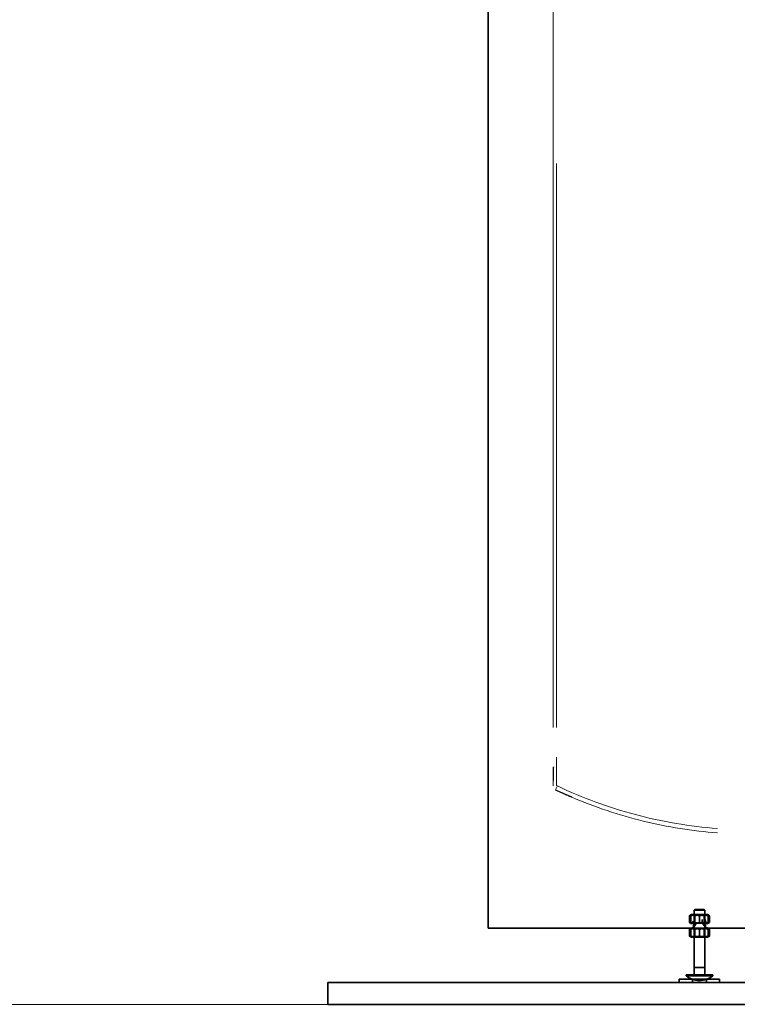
# Model space of a CAD drawing. Header units: millimetres. Extents: x -1254123 to -427507, y -785337 to -378997.
# Tile 3 of 33: x -642047 to -641151, y -406613 to -405383. Entities that reach past the tile are written whole.
import ezdxf

# ---------------------------------------------------------------- set-up
doc = ezdxf.new("R2010")
doc.units = ezdxf.units.MM
doc.header["$LTSCALE"] = 300
doc.linetypes.add('DASHED', pattern=[0.75, 0.5, -0.25])
doc.layers.get('0').update_dxf_attribs({"lineweight": 9})
doc.layers.add('Skrytá (ISO)', color=7, linetype='DASHED', lineweight=20)
doc.layers.add('Viditelná (ISO)', color=7, linetype='Continuous', lineweight=35)

msp = doc.modelspace()

# ---------------------------------------------------------------- linework, layer by layer
msp.add_lwpolyline([(-648333.6, -406612.6), (-634608, -406612.6), (-634608, -402638.9)])
at = {"layer": 'Skrytá (ISO)', "color": 7, "ltscale": 31.442379}
msp.add_line((-641380.5, -404181.6), (-641380.5, -405562.6), dxfattribs=at)
at = {"layer": 'Skrytá (ISO)', "color": 7, "ltscale": 26.613878}
for p, q in [((-641380.5, -405562.6), (-641380.5, -406267.1)), ((-641376.4, -405562.6), (-641376.4, -406267.1))]:
    msp.add_line(p, q, dxfattribs=at)
at = {"layer": 'Skrytá (ISO)', "color": 7, "ltscale": 4.288155}
msp.add_line((-641376.4, -406303.8), (-641376.4, -406339.9), dxfattribs=at)
at = {"layer": 'Skrytá (ISO)', "color": 7, "ltscale": 1.90546}
msp.add_line((-641380.5, -406316.5), (-641380.5, -406332.5), dxfattribs=at)
at = {"layer": 'Skrytá (ISO)', "color": 7, "ltscale": 0.016082}
for p, q in [((-641380.5, -406332.5), (-641380.3, -406332.5)), ((-641380.5, -406333.1), (-641380.3, -406333.1))]:
    msp.add_line(p, q, dxfattribs=at)
at = {"layer": 'Skrytá (ISO)', "color": 7, "ltscale": 0.809005}
msp.add_line((-641380.5, -406333.1), (-641380.5, -406339.9), dxfattribs=at)
at = {"layer": 'Skrytá (ISO)', "color": 7, "ltscale": 0.068555}
msp.add_line((-641380.3, -406333.1), (-641380.3, -406332.5), dxfattribs=at)
at = {"layer": 'Skrytá (ISO)', "color": 7, "ltscale": 0.647184}
msp.add_line((-641375.4, -406339.9), (-641377.7, -406344.8), dxfattribs=at)
at = {"layer": 'Skrytá (ISO)', "color": 7, "ltscale": 0.017707}
msp.add_line((-641370.9, -406348), (-641370.9, -406347.8), dxfattribs=at)
at = {"layer": 'Skrytá (ISO)', "color": 7, "ltscale": 0.017698}
msp.add_line((-641370.4, -406348.2), (-641370.4, -406348.1), dxfattribs=at)
at = {"layer": 'Skrytá (ISO)', "color": 7, "ltscale": 0.01751}
msp.add_line((-641357.7, -406353.8), (-641357.7, -406353.6), dxfattribs=at)
at = {"layer": 'Skrytá (ISO)', "color": 7, "ltscale": 1.500936}
msp.add_line((-641357.7, -406353.8), (-641357.7, -406353.8), dxfattribs=at)
at = {"layer": 'Skrytá (ISO)', "color": 7, "ltscale": 0.017505}
msp.add_line((-641357.3, -406353.9), (-641357.3, -406353.8), dxfattribs=at)
at = {"layer": 'Skrytá (ISO)', "color": 7, "ltscale": 1.618144}
msp.add_line((-641357.3, -406354), (-641357.3, -406353.9), dxfattribs=at)
at = {"layer": 'Skrytá (ISO)', "color": 7, "ltscale": 2.395664, "flags": 128}
msp.add_lwpolyline([(-641357.3, -406353.8), (-641357.9, -406353.5), (-641358.5, -406353.3), (-641359, -406353.1), (-641359.6, -406352.8), (-641360.2, -406352.6), (-641360.8, -406352.3), (-641361.3, -406352.1), (-641361.9, -406351.8), (-641362.5, -406351.6), (-641363, -406351.3), (-641363.6, -406351.1), (-641364.2, -406350.9), (-641364.7, -406350.6), (-641365.3, -406350.4), (-641365.9, -406350.1), (-641366.4, -406349.9), (-641367, -406349.6), (-641367.6, -406349.3), (-641368.1, -406349.1), (-641368.7, -406348.8), (-641369.2, -406348.6), (-641369.8, -406348.3), (-641370.4, -406348.1), (-641370.9, -406347.8)], dxfattribs=at)
at = {"layer": 'Skrytá (ISO)', "color": 7, "ltscale": 2.395605, "flags": 128}
msp.add_lwpolyline([(-641357.3, -406353.9), (-641357.9, -406353.7), (-641358.5, -406353.4), (-641359, -406353.2), (-641359.6, -406353), (-641360.2, -406352.7), (-641360.8, -406352.5), (-641361.3, -406352.2), (-641361.9, -406352), (-641362.5, -406351.7), (-641363, -406351.5), (-641363.6, -406351.2), (-641364.2, -406351), (-641364.7, -406350.8), (-641365.3, -406350.5), (-641365.9, -406350.3), (-641366.4, -406350), (-641367, -406349.8), (-641367.6, -406349.5), (-641368.1, -406349.2), (-641368.7, -406349), (-641369.2, -406348.7), (-641369.8, -406348.5), (-641370.4, -406348.2), (-641370.9, -406348)], dxfattribs=at)
at = {"layer": 'Skrytá (ISO)', "color": 7, "ltscale": 2.22223, "flags": 128}
msp.add_lwpolyline([(-641370.4, -406348.1), (-641369.8, -406348.3), (-641369.3, -406348.6), (-641368.8, -406348.8), (-641368.3, -406349), (-641367.7, -406349.3), (-641367.2, -406349.5), (-641366.7, -406349.7), (-641366.2, -406350), (-641365.6, -406350.2), (-641365.1, -406350.4), (-641364.6, -406350.7), (-641364.1, -406350.9), (-641363.5, -406351.1), (-641363, -406351.4), (-641362.5, -406351.6), (-641362, -406351.8), (-641361.4, -406352), (-641360.9, -406352.3), (-641360.4, -406352.5), (-641359.9, -406352.7), (-641359.3, -406352.9), (-641358.8, -406353.2), (-641358.3, -406353.4), (-641357.7, -406353.6)], dxfattribs=at)
at = {"layer": 'Skrytá (ISO)', "color": 7, "ltscale": 2.222175, "flags": 128}
msp.add_lwpolyline([(-641370.4, -406348.2), (-641369.8, -406348.5), (-641369.3, -406348.7), (-641368.8, -406348.9), (-641368.3, -406349.2), (-641367.7, -406349.4), (-641367.2, -406349.6), (-641366.7, -406349.9), (-641366.2, -406350.1), (-641365.6, -406350.3), (-641365.1, -406350.6), (-641364.6, -406350.8), (-641364.1, -406351), (-641363.5, -406351.3), (-641363, -406351.5), (-641362.5, -406351.7), (-641362, -406352), (-641361.4, -406352.2), (-641360.9, -406352.4), (-641360.4, -406352.6), (-641359.9, -406352.9), (-641359.3, -406353.1), (-641358.8, -406353.3), (-641358.3, -406353.5), (-641357.7, -406353.8)], dxfattribs=at)
at = {"layer": 'Skrytá (ISO)', "color": 7, "ltscale": 2.860758}
for radius, start in [(534.5, 178.1773), (534.3, 178.1768)]:
    msp.add_arc((-640846, -406333.1), radius, start, 180, dxfattribs=at)
at = {"layer": 'Skrytá (ISO)', "color": 7, "ltscale": 2.694971}
for radius, start in [(534.5, 178.2829), (534.3, 178.2825)]:
    msp.add_arc((-640846, -406332.5), radius, start, 180, dxfattribs=at)
at = {"layer": 'Skrytá (ISO)', "color": 7, "ltscale": 0.892933}
msp.add_arc((-641132.6, -405828.9), 571.2, 244.5853, 245.3382, dxfattribs=at)
at = {"layer": 'Skrytá (ISO)', "color": 7, "ltscale": 31.442379}
msp.add_arc((-641132.6, -405828.9), 565.8, 244.5853, 265.6573, dxfattribs=at)
at = {"layer": 'Skrytá (ISO)', "color": 7, "ltscale": 0.07543}
msp.add_arc((-641132.6, -405828.9), 571.1, 245.3319, 245.3956, dxfattribs=at)
at = {"layer": 'Skrytá (ISO)', "color": 7, "ltscale": 1.641802}
msp.add_arc((-641132.6, -405828.9), 571.2, 245.4018, 246.786, dxfattribs=at)
at = {"layer": 'Skrytá (ISO)', "color": 7, "ltscale": 0.052716}
msp.add_arc((-641132.6, -405828.9), 571.1, 246.7801, 246.8247, dxfattribs=at)
at = {"layer": 'Skrytá (ISO)', "color": 7, "ltscale": 28.424774}
msp.add_arc((-641132.6, -405828.9), 571.2, 246.8305, 265.6988, dxfattribs=at)
at = {"layer": 'Viditelná (ISO)'}
for p, q in [((-641462.1, -403931.4), (-641462.1, -406498)), ((-641462.1, -406517.4), (-641462.1, -406498)), ((-641203.6, -406494), (-641204.7, -406495.2)), ((-641204.7, -406495.2), (-641191.1, -406495.2)), ((-641204.7, -406528.8), (-641204.7, -406495.2)), ((-641192.2, -406494), (-641203.6, -406494)), ((-641192.2, -406494), (-641191.1, -406495.2)), ((-641191.1, -406528.8), (-641191.1, -406495.2)), ((-641208.8, -406501), (-641210.5, -406502)), ((-641210.5, -406502), (-641210.5, -406510.4)), ((-641208.8, -406511.4), (-641210.5, -406510.4)), ((-641207.9, -406500.5), (-641208.8, -406501)), ((-641208.8, -406501), (-641208.8, -406502)), ((-641208.8, -406502), (-641208.8, -406510.4)), ((-641208.8, -406510.4), (-641208.8, -406511.4)), ((-641207.9, -406511.9), (-641208.8, -406511.4)), ((-641207.9, -406500.5), (-641188, -406500.5)), ((-641203.6, -406501.1), (-641204.7, -406500.5)), ((-641203.6, -406511.3), (-641204.7, -406511.9)), ((-641204.2, -406502), (-641204.2, -406510.4)), ((-641192.2, -406501.1), (-641203.6, -406501.1)), ((-641203.6, -406501.1), (-641203.6, -406511.3)), ((-641203.6, -406511.3), (-641192.2, -406511.3)), ((-641197.9, -406502), (-641197.9, -406510.4)), ((-641192.2, -406501.1), (-641191.1, -406500.5)), ((-641192.2, -406501.1), (-641192.2, -406511.3)), ((-641192.2, -406511.3), (-641191.1, -406511.9)), ((-641191.7, -406502), (-641191.7, -406510.4)), ((-641188, -406500.5), (-641187.1, -406501)), ((-641188, -406511.9), (-641187.1, -406511.4)), ((-641187.1, -406501), (-641185.4, -406502)), ((-641187.1, -406502), (-641187.1, -406501)), ((-641187.1, -406502), (-641187.1, -406510.4)), ((-641187.1, -406511.4), (-641185.4, -406510.4)), ((-641187.1, -406511.4), (-641187.1, -406510.4)), ((-641185.4, -406502), (-641185.4, -406510.4)), ((-640229.9, -406517.4), (-641462.1, -406517.4)), ((-641208.8, -406517.9), (-641210.5, -406518.9)), ((-641210.5, -406518.9), (-641210.5, -406527.3)), ((-641207.9, -406517.4), (-641208.8, -406517.9)), ((-641208.8, -406517.9), (-641208.8, -406518.9)), ((-641208.8, -406518.9), (-641208.8, -406527.3)), ((-641205.4, -406511.9), (-641205.4, -406517.4)), ((-641203.6, -406518), (-641204.7, -406517.4)), ((-641204.2, -406518.9), (-641204.2, -406527.3)), ((-641192.2, -406518), (-641203.6, -406518)), ((-641203.6, -406518), (-641203.6, -406528.1)), ((-641197.9, -406518.9), (-641197.9, -406527.3)), ((-641192.2, -406518), (-641191.1, -406517.4)), ((-641192.2, -406518), (-641192.2, -406528.1)), ((-641191.7, -406518.9), (-641191.7, -406527.3)), ((-641190.5, -406511.9), (-641190.5, -406517.4)), ((-641188, -406517.4), (-641187.1, -406517.9)), ((-641187.1, -406517.9), (-641185.4, -406518.9)), ((-641187.1, -406518.9), (-641187.1, -406517.9)), ((-641187.1, -406518.9), (-641187.1, -406527.3)), ((-641185.4, -406518.9), (-641185.4, -406527.3)), ((-641208.8, -406528.2), (-641210.5, -406527.3)), ((-641208.8, -406527.3), (-641208.8, -406528.2)), ((-641207.9, -406528.8), (-641208.8, -406528.2)), ((-641188, -406528.8), (-641207.9, -406528.8)), ((-641203.6, -406528.1), (-641204.7, -406528.8)), ((-641204.7, -406566.6), (-641204.7, -406528.8)), ((-641203.6, -406528.1), (-641192.2, -406528.1)), ((-641192.2, -406528.1), (-641191.1, -406528.8)), ((-641191.1, -406566.6), (-641191.1, -406528.8)), ((-641188, -406528.8), (-641187.1, -406528.2)), ((-641187.1, -406528.2), (-641185.4, -406527.3)), ((-641187.1, -406528.2), (-641187.1, -406527.3)), ((-641204.7, -406566.6), (-641197.9, -406566.6)), ((-641204.7, -406575.6), (-641204.7, -406566.6)), ((-641197.9, -406566.6), (-641191.1, -406566.6)), ((-641191.1, -406575.6), (-641191.1, -406566.6)), ((-641662, -406585.4), (-640030, -406585.4)), ((-641662, -406585.4), (-640030, -406585.4)), ((-641662, -406612.6), (-641662, -406585.4)), ((-641172.8, -406581.3), (-641223.1, -406581.3)), ((-641223.1, -406585.4), (-641223.1, -406581.3)), ((-641214.7, -406575.6), (-641181.2, -406575.6)), ((-641214.7, -406576.8), (-641214.7, -406575.6)), ((-641214.7, -406576.8), (-641181.2, -406576.8)), ((-641206.8, -406585.4), (-641206.8, -406581.3)), ((-641189.1, -406585.4), (-641189.1, -406581.3)), ((-641181.2, -406576.8), (-641181.2, -406575.6)), ((-641172.8, -406585.4), (-641172.8, -406581.3)), ((-640030, -406612.6), (-641662, -406612.6)), ((-640030, -406612.6), (-641662, -406612.6))]:
    msp.add_line(p, q, dxfattribs=at)
at = {"layer": 'Viditelná (ISO)', "flags": 128}
for points in [[(-641210.5, -406502), (-641210.2, -406501.8), (-641209.9, -406501.7), (-641209.6, -406501.6), (-641209.4, -406501.5), (-641209.1, -406501.4), (-641208.8, -406501.3), (-641208.6, -406501.2), (-641208.3, -406501.1), (-641208.1, -406501.1), (-641207.8, -406501.1), (-641207.6, -406501), (-641207.4, -406501), (-641207.1, -406501), (-641206.9, -406501.1), (-641206.6, -406501.1), (-641206.4, -406501.1), (-641206.1, -406501.2), (-641205.9, -406501.3), (-641205.6, -406501.4), (-641205.4, -406501.5), (-641205.1, -406501.6), (-641204.8, -406501.7), (-641204.5, -406501.8), (-641204.2, -406502)], [(-641204.2, -406510.4), (-641204.5, -406510.6), (-641204.8, -406510.7), (-641205.1, -406510.8), (-641205.4, -406511), (-641205.6, -406511), (-641205.9, -406511.1), (-641206.1, -406511.2), (-641206.4, -406511.3), (-641206.6, -406511.3), (-641206.9, -406511.3), (-641207.1, -406511.4), (-641207.4, -406511.4), (-641207.6, -406511.4), (-641207.8, -406511.3), (-641208.1, -406511.3), (-641208.3, -406511.3), (-641208.6, -406511.2), (-641208.8, -406511.1), (-641209.1, -406511), (-641209.4, -406511), (-641209.6, -406510.8), (-641209.9, -406510.7), (-641210.2, -406510.6), (-641210.5, -406510.4)], [(-641208.8, -406502), (-641208.3, -406501.8), (-641207.8, -406501.7), (-641207.3, -406501.6), (-641206.9, -406501.5), (-641206.4, -406501.4), (-641206, -406501.3), (-641205.5, -406501.2), (-641205.1, -406501.1), (-641204.6, -406501.1), (-641204.2, -406501.1), (-641203.8, -406501), (-641203.4, -406501), (-641203, -406501), (-641202.5, -406501.1), (-641202.1, -406501.1), (-641201.7, -406501.1), (-641201.2, -406501.2), (-641200.8, -406501.3), (-641200.4, -406501.4), (-641199.9, -406501.5), (-641199.4, -406501.6), (-641199, -406501.7), (-641198.5, -406501.8), (-641197.9, -406502)], [(-641197.9, -406510.4), (-641198.5, -406510.6), (-641199, -406510.7), (-641199.4, -406510.8), (-641199.9, -406511), (-641200.4, -406511), (-641200.8, -406511.1), (-641201.2, -406511.2), (-641201.7, -406511.3), (-641202.1, -406511.3), (-641202.5, -406511.3), (-641203, -406511.4), (-641203.4, -406511.4), (-641203.8, -406511.4), (-641204.2, -406511.3), (-641204.6, -406511.3), (-641205.1, -406511.3), (-641205.5, -406511.2), (-641206, -406511.1), (-641206.4, -406511), (-641206.9, -406511), (-641207.3, -406510.8), (-641207.8, -406510.7), (-641208.3, -406510.6), (-641208.8, -406510.4)], [(-641204.2, -406502), (-641203.6, -406501.8), (-641203.1, -406501.7), (-641202.5, -406501.6), (-641202, -406501.5), (-641201.4, -406501.4), (-641200.9, -406501.3), (-641200.4, -406501.2), (-641199.9, -406501.1), (-641199.4, -406501.1), (-641198.9, -406501.1), (-641198.4, -406501), (-641197.9, -406501), (-641197.5, -406501), (-641197, -406501.1), (-641196.5, -406501.1), (-641196, -406501.1), (-641195.5, -406501.2), (-641195, -406501.3), (-641194.5, -406501.4), (-641193.9, -406501.5), (-641193.4, -406501.6), (-641192.8, -406501.7), (-641192.3, -406501.8), (-641191.7, -406502)], [(-641191.7, -406510.4), (-641192.3, -406510.6), (-641192.8, -406510.7), (-641193.4, -406510.8), (-641193.9, -406511), (-641194.5, -406511), (-641195, -406511.1), (-641195.5, -406511.2), (-641196, -406511.3), (-641196.5, -406511.3), (-641197, -406511.3), (-641197.5, -406511.4), (-641197.9, -406511.4), (-641198.4, -406511.4), (-641198.9, -406511.3), (-641199.4, -406511.3), (-641199.9, -406511.3), (-641200.4, -406511.2), (-641200.9, -406511.1), (-641201.4, -406511), (-641202, -406511), (-641202.5, -406510.8), (-641203.1, -406510.7), (-641203.6, -406510.6), (-641204.2, -406510.4)], [(-641197.9, -406502), (-641197.4, -406501.8), (-641196.9, -406501.7), (-641196.4, -406501.6), (-641196, -406501.5), (-641195.5, -406501.4), (-641195.1, -406501.3), (-641194.6, -406501.2), (-641194.2, -406501.1), (-641193.8, -406501.1), (-641193.3, -406501.1), (-641192.9, -406501), (-641192.5, -406501), (-641192.1, -406501), (-641191.7, -406501.1), (-641191.2, -406501.1), (-641190.8, -406501.1), (-641190.4, -406501.2), (-641189.9, -406501.3), (-641189.5, -406501.4), (-641189, -406501.5), (-641188.6, -406501.6), (-641188.1, -406501.7), (-641187.6, -406501.8), (-641187.1, -406502)], [(-641187.1, -406510.4), (-641187.6, -406510.6), (-641188.1, -406510.7), (-641188.6, -406510.8), (-641189, -406511), (-641189.5, -406511), (-641189.9, -406511.1), (-641190.4, -406511.2), (-641190.8, -406511.3), (-641191.2, -406511.3), (-641191.7, -406511.3), (-641192.1, -406511.4), (-641192.5, -406511.4), (-641192.9, -406511.4), (-641193.3, -406511.3), (-641193.8, -406511.3), (-641194.2, -406511.3), (-641194.6, -406511.2), (-641195.1, -406511.1), (-641195.5, -406511), (-641196, -406511), (-641196.4, -406510.8), (-641196.9, -406510.7), (-641197.4, -406510.6), (-641197.9, -406510.4)], [(-641191.7, -406502), (-641191.4, -406501.8), (-641191.1, -406501.7), (-641190.8, -406501.6), (-641190.5, -406501.5), (-641190.3, -406501.4), (-641190, -406501.3), (-641189.7, -406501.2), (-641189.5, -406501.1), (-641189.2, -406501.1), (-641189, -406501.1), (-641188.8, -406501), (-641188.5, -406501), (-641188.3, -406501), (-641188, -406501.1), (-641187.8, -406501.1), (-641187.5, -406501.1), (-641187.3, -406501.2), (-641187, -406501.3), (-641186.8, -406501.4), (-641186.5, -406501.5), (-641186.2, -406501.6), (-641186, -406501.7), (-641185.7, -406501.8), (-641185.4, -406502)], [(-641185.4, -406510.4), (-641185.7, -406510.6), (-641186, -406510.7), (-641186.2, -406510.8), (-641186.5, -406511), (-641186.8, -406511), (-641187, -406511.1), (-641187.3, -406511.2), (-641187.5, -406511.3), (-641187.8, -406511.3), (-641188, -406511.3), (-641188.3, -406511.4), (-641188.5, -406511.4), (-641188.8, -406511.4), (-641189, -406511.3), (-641189.2, -406511.3), (-641189.5, -406511.3), (-641189.7, -406511.2), (-641190, -406511.1), (-641190.3, -406511), (-641190.5, -406511), (-641190.8, -406510.8), (-641191.1, -406510.7), (-641191.4, -406510.6), (-641191.7, -406510.4)], [(-641210.5, -406518.9), (-641210.4, -406518.8), (-641210.4, -406518.8), (-641210.3, -406518.7), (-641210.2, -406518.7), (-641210.1, -406518.7), (-641210.1, -406518.6), (-641210, -406518.6), (-641209.9, -406518.6), (-641209.8, -406518.5), (-641209.8, -406518.5), (-641209.7, -406518.5), (-641209.6, -406518.4), (-641209.6, -406518.4), (-641209.5, -406518.4), (-641209.4, -406518.3), (-641209.4, -406518.3), (-641209.3, -406518.3), (-641209.2, -406518.3), (-641209.1, -406518.2), (-641209.1, -406518.2), (-641209, -406518.2), (-641209, -406518.2), (-641208.9, -406518.1), (-641208.8, -406518.1)], [(-641208.8, -406518.1), (-641208.6, -406518.1), (-641208.4, -406518), (-641208.3, -406518), (-641208.1, -406518), (-641207.9, -406517.9), (-641207.7, -406517.9), (-641207.5, -406517.9), (-641207.3, -406517.9), (-641207.2, -406517.9), (-641207, -406517.9), (-641206.8, -406517.9), (-641206.6, -406518), (-641206.4, -406518), (-641206.2, -406518), (-641206.1, -406518.1), (-641205.9, -406518.1), (-641205.7, -406518.2), (-641205.5, -406518.3), (-641205.3, -406518.3), (-641205.1, -406518.4), (-641204.9, -406518.5), (-641204.7, -406518.6), (-641204.4, -406518.8), (-641204.2, -406518.9)], [(-641208.8, -406518.9), (-641208.3, -406518.7), (-641207.8, -406518.6), (-641207.3, -406518.4), (-641206.9, -406518.3), (-641206.4, -406518.2), (-641206, -406518.1), (-641205.5, -406518.1), (-641205.1, -406518), (-641204.6, -406518), (-641204.2, -406517.9), (-641203.8, -406517.9), (-641203.4, -406517.9), (-641203, -406517.9), (-641202.5, -406517.9), (-641202.1, -406518), (-641201.7, -406518), (-641201.2, -406518.1), (-641200.8, -406518.1), (-641200.4, -406518.2), (-641199.9, -406518.3), (-641199.4, -406518.4), (-641199, -406518.6), (-641198.5, -406518.7), (-641197.9, -406518.9)], [(-641204.2, -406518.9), (-641203.6, -406518.7), (-641203.1, -406518.6), (-641202.5, -406518.4), (-641202, -406518.3), (-641201.4, -406518.2), (-641200.9, -406518.1), (-641200.4, -406518.1), (-641199.9, -406518), (-641199.4, -406518), (-641198.9, -406517.9), (-641198.4, -406517.9), (-641197.9, -406517.9), (-641197.5, -406517.9), (-641197, -406517.9), (-641196.5, -406518), (-641196, -406518), (-641195.5, -406518.1), (-641195, -406518.1), (-641194.5, -406518.2), (-641193.9, -406518.3), (-641193.4, -406518.4), (-641192.8, -406518.6), (-641192.3, -406518.7), (-641191.7, -406518.9)], [(-641197.9, -406518.9), (-641197.4, -406518.7), (-641196.9, -406518.6), (-641196.4, -406518.4), (-641196, -406518.3), (-641195.5, -406518.2), (-641195.1, -406518.1), (-641194.6, -406518.1), (-641194.2, -406518), (-641193.8, -406518), (-641193.3, -406517.9), (-641192.9, -406517.9), (-641192.5, -406517.9), (-641192.1, -406517.9), (-641191.7, -406517.9), (-641191.2, -406518), (-641190.8, -406518), (-641190.4, -406518.1), (-641189.9, -406518.1), (-641189.5, -406518.2), (-641189, -406518.3), (-641188.6, -406518.4), (-641188.1, -406518.6), (-641187.6, -406518.7), (-641187.1, -406518.9)], [(-641191.7, -406518.9), (-641191.4, -406518.8), (-641191.2, -406518.6), (-641191, -406518.5), (-641190.8, -406518.4), (-641190.6, -406518.3), (-641190.4, -406518.3), (-641190.2, -406518.2), (-641190, -406518.1), (-641189.8, -406518.1), (-641189.6, -406518), (-641189.4, -406518), (-641189.3, -406518), (-641189.1, -406517.9), (-641188.9, -406517.9), (-641188.7, -406517.9), (-641188.5, -406517.9), (-641188.4, -406517.9), (-641188.2, -406517.9), (-641188, -406517.9), (-641187.8, -406518), (-641187.6, -406518), (-641187.4, -406518), (-641187.2, -406518.1), (-641187.1, -406518.1)], [(-641187.1, -406518.1), (-641187, -406518.1), (-641186.9, -406518.2), (-641186.9, -406518.2), (-641186.8, -406518.2), (-641186.7, -406518.2), (-641186.7, -406518.3), (-641186.6, -406518.3), (-641186.5, -406518.3), (-641186.5, -406518.3), (-641186.4, -406518.4), (-641186.3, -406518.4), (-641186.3, -406518.4), (-641186.2, -406518.5), (-641186.1, -406518.5), (-641186, -406518.5), (-641186, -406518.6), (-641185.9, -406518.6), (-641185.8, -406518.6), (-641185.8, -406518.7), (-641185.7, -406518.7), (-641185.6, -406518.7), (-641185.5, -406518.8), (-641185.5, -406518.8), (-641185.4, -406518.9)], [(-641208.8, -406528), (-641208.9, -406528), (-641209, -406528), (-641209, -406527.9), (-641209.1, -406527.9), (-641209.1, -406527.9), (-641209.2, -406527.9), (-641209.3, -406527.8), (-641209.4, -406527.8), (-641209.4, -406527.8), (-641209.5, -406527.8), (-641209.6, -406527.7), (-641209.6, -406527.7), (-641209.7, -406527.7), (-641209.8, -406527.6), (-641209.8, -406527.6), (-641209.9, -406527.6), (-641210, -406527.5), (-641210.1, -406527.5), (-641210.1, -406527.5), (-641210.2, -406527.4), (-641210.3, -406527.4), (-641210.4, -406527.3), (-641210.4, -406527.3), (-641210.5, -406527.3)], [(-641204.2, -406527.3), (-641204.4, -406527.4), (-641204.7, -406527.5), (-641204.9, -406527.6), (-641205.1, -406527.7), (-641205.3, -406527.8), (-641205.5, -406527.9), (-641205.7, -406527.9), (-641205.9, -406528), (-641206.1, -406528.1), (-641206.2, -406528.1), (-641206.4, -406528.1), (-641206.6, -406528.2), (-641206.8, -406528.2), (-641207, -406528.2), (-641207.2, -406528.2), (-641207.3, -406528.2), (-641207.5, -406528.2), (-641207.7, -406528.2), (-641207.9, -406528.2), (-641208.1, -406528.2), (-641208.3, -406528.1), (-641208.4, -406528.1), (-641208.6, -406528.1), (-641208.8, -406528)], [(-641197.9, -406527.3), (-641198.5, -406527.4), (-641199, -406527.6), (-641199.4, -406527.7), (-641199.9, -406527.8), (-641200.4, -406527.9), (-641200.8, -406528), (-641201.2, -406528.1), (-641201.7, -406528.1), (-641202.1, -406528.2), (-641202.5, -406528.2), (-641203, -406528.2), (-641203.4, -406528.2), (-641203.8, -406528.2), (-641204.2, -406528.2), (-641204.6, -406528.2), (-641205.1, -406528.1), (-641205.5, -406528.1), (-641206, -406528), (-641206.4, -406527.9), (-641206.9, -406527.8), (-641207.3, -406527.7), (-641207.8, -406527.6), (-641208.3, -406527.4), (-641208.8, -406527.3)], [(-641191.7, -406527.3), (-641192.3, -406527.4), (-641192.8, -406527.6), (-641193.4, -406527.7), (-641193.9, -406527.8), (-641194.5, -406527.9), (-641195, -406528), (-641195.5, -406528.1), (-641196, -406528.1), (-641196.5, -406528.2), (-641197, -406528.2), (-641197.5, -406528.2), (-641197.9, -406528.2), (-641198.4, -406528.2), (-641198.9, -406528.2), (-641199.4, -406528.2), (-641199.9, -406528.1), (-641200.4, -406528.1), (-641200.9, -406528), (-641201.4, -406527.9), (-641202, -406527.8), (-641202.5, -406527.7), (-641203.1, -406527.6), (-641203.6, -406527.4), (-641204.2, -406527.3)], [(-641187.1, -406527.3), (-641187.6, -406527.4), (-641188.1, -406527.6), (-641188.6, -406527.7), (-641189, -406527.8), (-641189.5, -406527.9), (-641189.9, -406528), (-641190.4, -406528.1), (-641190.8, -406528.1), (-641191.2, -406528.2), (-641191.7, -406528.2), (-641192.1, -406528.2), (-641192.5, -406528.2), (-641192.9, -406528.2), (-641193.3, -406528.2), (-641193.8, -406528.2), (-641194.2, -406528.1), (-641194.6, -406528.1), (-641195.1, -406528), (-641195.5, -406527.9), (-641196, -406527.8), (-641196.4, -406527.7), (-641196.9, -406527.6), (-641197.4, -406527.4), (-641197.9, -406527.3)], [(-641187.1, -406528), (-641187.2, -406528.1), (-641187.4, -406528.1), (-641187.6, -406528.1), (-641187.8, -406528.2), (-641188, -406528.2), (-641188.2, -406528.2), (-641188.4, -406528.2), (-641188.5, -406528.2), (-641188.7, -406528.2), (-641188.9, -406528.2), (-641189.1, -406528.2), (-641189.3, -406528.2), (-641189.4, -406528.1), (-641189.6, -406528.1), (-641189.8, -406528.1), (-641190, -406528), (-641190.2, -406527.9), (-641190.4, -406527.9), (-641190.6, -406527.8), (-641190.8, -406527.7), (-641191, -406527.6), (-641191.2, -406527.5), (-641191.4, -406527.4), (-641191.7, -406527.3)], [(-641185.4, -406527.3), (-641185.5, -406527.3), (-641185.5, -406527.3), (-641185.6, -406527.4), (-641185.7, -406527.4), (-641185.8, -406527.5), (-641185.8, -406527.5), (-641185.9, -406527.5), (-641186, -406527.6), (-641186, -406527.6), (-641186.1, -406527.6), (-641186.2, -406527.7), (-641186.3, -406527.7), (-641186.3, -406527.7), (-641186.4, -406527.8), (-641186.5, -406527.8), (-641186.5, -406527.8), (-641186.6, -406527.8), (-641186.7, -406527.9), (-641186.7, -406527.9), (-641186.8, -406527.9), (-641186.9, -406527.9), (-641186.9, -406528), (-641187, -406528), (-641187.1, -406528)]]:
    msp.add_lwpolyline(points, dxfattribs=at)
at = {"layer": 'Viditelná (ISO)'}
for start, end in [(230.0643, 249.8245), (249.8245, 290.1755), (290.1755, 309.9357)]:
    msp.add_arc((-641197.9, -406556.8), 26.1, start, end, dxfattribs=at)
at = {"layer": 'Viditelná (ISO)', "extrusion": (0, 0, -1)}
for centre, major_axis, start_param, end_param in [((-641209, -406506.5), (0, -5.44), 5.148721, 6.283185), ((-641209, -406506.5), (0, -10.9), 5.148721, 6.283185), ((-641186.9, -406506.5), (0, -10.9), 0, 1.570796), ((-641186.9, -406506.5), (0, -5.44), 0, 1.570796)]:
    msp.add_ellipse(centre, major_axis=major_axis, ratio=0.707107, start_param=start_param, end_param=end_param, dxfattribs=at)

doc.saveas('drawing.dxf')
